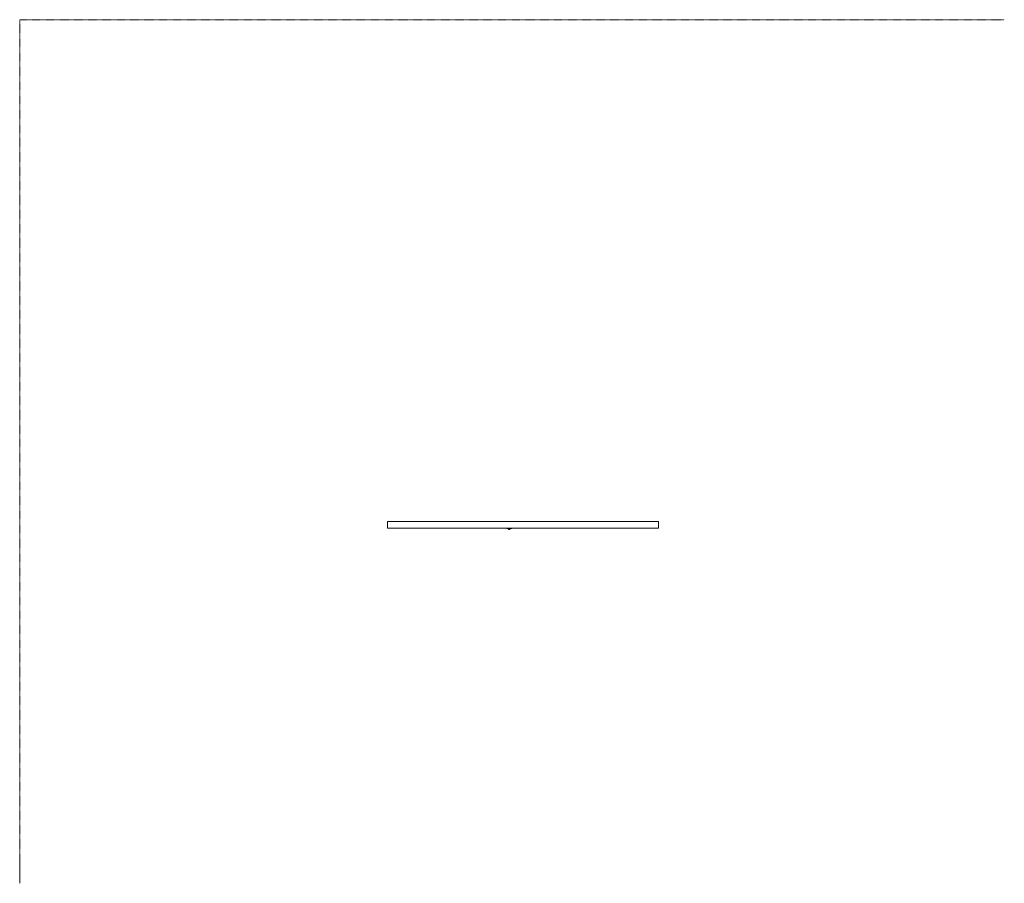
# Model space of a CAD drawing. Header units: millimetres. Extents: x -15489 to 15034, y -13406 to 13375.
import ezdxf

# ---------------------------------------------------------------- set-up
doc = ezdxf.new("R2010")
doc.units = ezdxf.units.MM
doc.linetypes.add('Centre', pattern=[31.75, 6.35, -4.75, 15.9, -4.75])
for name, color, linetype, lineweight in [('A-FLOR-LEVL', 51, 'Continuous', 9), ('A-WALL', 113, 'Continuous', 9), ('P-SANR-FIXT', 6, 'Continuous', 9)]:
    doc.layers.add(name, color=color, linetype=linetype, lineweight=lineweight)

# ---------------------------------------------------------------- blocks, each defined once
blk = doc.blocks.new('FFAS0930-709440BF0_REVIT - Conceal Thermostatic Mixer with T_MB-344954-_3D_')
at = {"layer": 'P-SANR-FIXT'}
mesh = blk.add_polyface(dxfattribs=at)
corners = [(60, 114, 800), (190, 114, 800), (193, 114, 800), (196, 114, 799), (198, 114, 797), (199, 114, 795), (200, 114, 793), (201, 114, 790), (201, 114, 659), (200, 114, 656), (199, 114, 654), (198, 114, 652), (196, 114, 650), (193, 114, 649), (190, 114, 649), (60, 114, 649), (57, 114, 649), (54, 114, 650), (52, 114, 652), (51, 114, 654), (50, 114, 656), (49, 114, 659), (49, 114, 790), (50, 114, 793), (51, 114, 795), (52, 114, 797), (54, 114, 799), (57, 114, 800)]
mesh.append_faces([[corners[k] for k in face] for face in [(11, 9, 10)]], dxfattribs={"vtx0": -1})
mesh.append_faces([[corners[k] for k in face] for face in [(7, 1, 2, 6), (8, 0, 1, 7)]], dxfattribs={"vtx0": -1, "vtx2": -1})
mesh.append_faces([[corners[k] for k in face] for face in [(8, 14, 15, 21)]], dxfattribs={"vtx0": -1, "vtx2": -1, "vtx3": -1})
mesh.append_faces([[corners[k] for k in face] for face in [(17, 19, 20, 21)]], dxfattribs={"vtx0": -1, "vtx3": -1})
mesh.append_faces([[corners[k] for k in face] for face in [(25, 26, 24), (18, 19, 17)]], dxfattribs={"vtx1": -1})
mesh.append_faces([[corners[k] for k in face] for face in [(21, 22, 0, 8)]], dxfattribs={"vtx1": -1, "vtx2": -1, "vtx3": -1})
mesh.append_faces([[corners[k] for k in face] for face in [(2, 3, 5, 6), (8, 9, 13, 14)]], dxfattribs={"vtx1": -1, "vtx3": -1})
mesh.append_faces([[corners[k] for k in face] for face in [(3, 4, 5)]], dxfattribs={"vtx2": -1})
mesh.append_faces([[corners[k] for k in face] for face in [(26, 27, 0, 24), (22, 23, 24, 0), (11, 12, 13, 9), (15, 16, 17, 21)]], dxfattribs={"vtx2": -1, "vtx3": -1})
mesh = blk.add_polyface(dxfattribs=at)
corners = [(49, 100, 790), (50, 100, 793), (51, 100, 795), (52, 100, 797), (54, 100, 799), (57, 100, 800), (60, 100, 800), (60, 114, 800), (57, 114, 800), (54, 114, 799), (52, 114, 797), (51, 114, 795), (50, 114, 793), (49, 114, 790)]
mesh.append_faces([[corners[k] for k in face] for face in [(7, 8, 5, 6), (0, 1, 12, 13)]], dxfattribs={"vtx1": -1})
mesh.append_faces([[corners[k] for k in face] for face in [(8, 9, 4, 5), (3, 4, 9, 10), (10, 11, 2, 3), (11, 12, 1, 2)]], dxfattribs={"vtx1": -1, "vtx3": -1})
mesh = blk.add_polyface(dxfattribs=at)
corners = [(49, 100, 790), (49, 114, 790), (49, 114, 659), (49, 100, 659)]
mesh.append_faces([[corners[k] for k in face] for face in [(0, 1, 2, 3)]])
mesh = blk.add_polyface(dxfattribs=at)
corners = [(60, 100, 649), (57, 100, 649), (54, 100, 650), (52, 100, 652), (51, 100, 654), (50, 100, 656), (49, 100, 659), (49, 114, 659), (50, 114, 656), (51, 114, 654), (52, 114, 652), (54, 114, 650), (57, 114, 649), (60, 114, 649)]
mesh.append_faces([[corners[k] for k in face] for face in [(7, 8, 5, 6), (0, 1, 12, 13)]], dxfattribs={"vtx1": -1})
mesh.append_faces([[corners[k] for k in face] for face in [(8, 9, 4, 5), (3, 4, 9, 10), (10, 11, 2, 3), (11, 12, 1, 2)]], dxfattribs={"vtx1": -1, "vtx3": -1})
mesh = blk.add_polyface(dxfattribs=at)
corners = [(60, 100, 800), (57, 100, 800), (54, 100, 799), (52, 100, 797), (51, 100, 795), (50, 100, 793), (49, 100, 790), (49, 100, 659), (50, 100, 656), (51, 100, 654), (52, 100, 652), (54, 100, 650), (57, 100, 649), (60, 100, 649), (190, 100, 649), (193, 100, 649), (196, 100, 650), (198, 100, 652), (199, 100, 654), (200, 100, 656), (201, 100, 659), (201, 100, 790), (200, 100, 793), (199, 100, 795), (198, 100, 797), (196, 100, 799), (193, 100, 800), (190, 100, 800)]
mesh.append_faces([[corners[k] for k in face] for face in [(20, 14, 15, 19), (11, 7, 8), (20, 6, 7), (21, 26, 27, 20)]], dxfattribs={"vtx0": -1, "vtx2": -1})
mesh.append_faces([[corners[k] for k in face] for face in [(20, 27, 0, 6)]], dxfattribs={"vtx0": -1, "vtx2": -1, "vtx3": -1})
mesh.append_faces([[corners[k] for k in face] for face in [(25, 26, 23, 24)]], dxfattribs={"vtx1": -1})
mesh.append_faces([[corners[k] for k in face] for face in [(13, 14, 20, 7)]], dxfattribs={"vtx1": -1, "vtx2": -1, "vtx3": -1})
mesh.append_faces([[corners[k] for k in face] for face in [(17, 18, 19), (9, 10, 11, 8), (0, 1, 2)]], dxfattribs={"vtx2": -1})
mesh.append_faces([[corners[k] for k in face] for face in [(15, 16, 17, 19), (11, 12, 13, 7), (21, 22, 23, 26), (4, 5, 6, 0), (2, 3, 4, 0)]], dxfattribs={"vtx2": -1, "vtx3": -1})
mesh = blk.add_polyface(dxfattribs=at)
corners = [(60, 100, 649), (60, 114, 649), (190, 114, 649), (190, 100, 649)]
mesh.append_faces([[corners[k] for k in face] for face in [(0, 1, 2, 3)]])
mesh = blk.add_polyface(dxfattribs=at)
corners = [(190, 100, 800), (190, 114, 800), (60, 114, 800), (60, 100, 800)]
mesh.append_faces([[corners[k] for k in face] for face in [(0, 1, 2, 3)]])
mesh = blk.add_polyface(dxfattribs=at)
corners = [(125, 142, 746), (112, 142, 742), (105, 142, 731), (105, 142, 718), (112, 142, 707), (125, 142, 703), (125, 141, 702), (125, 140, 701), (111, 140, 706), (103, 140, 717), (103, 140, 732), (111, 140, 743), (125, 140, 748), (125, 141, 747), (119, 142, 744), (114, 141, 744), (107, 141, 737), (119, 142, 705), (114, 141, 705), (107, 141, 712), (125, 141, 746), (120, 141, 746), (118, 140, 745), (125, 141, 703), (120, 141, 703), (118, 140, 704), (121, 141, 747), (116, 141, 746), (112, 141, 744), (107, 140, 737), (110, 141, 741), (109, 140, 740), (108, 142, 737), (105, 141, 734), (102, 141, 726), (104, 141, 732), (103, 141, 730), (105, 142, 725), (109, 141, 739), (121, 141, 702), (116, 141, 703), (112, 141, 705), (107, 140, 712), (110, 141, 708), (109, 140, 709), (108, 142, 712), (105, 141, 714), (104, 141, 717), (109, 141, 710), (103, 141, 718), (103, 140, 725), (103, 141, 721), (103, 141, 720), (106, 141, 713), (112, 141, 742), (112, 141, 707), (103, 141, 726)]
mesh.append_faces([[corners[k] for k in face] for face in [(29, 35, 10), (12, 26, 22), (7, 39, 6), (8, 40, 25), (42, 19, 44), (9, 46, 42), (17, 55, 4)]], dxfattribs={"vtx0": -1, "vtx1": -1})
mesh.append_faces([[corners[k] for k in face] for face in [(14, 21, 20), (33, 16, 38), (21, 26, 13), (22, 26, 27), (33, 38, 32), (27, 28, 11), (38, 16, 30), (48, 19, 53), (41, 18, 40), (43, 18, 41), (24, 39, 40), (43, 48, 55), (6, 39, 24), (21, 14, 15), (17, 18, 55), (19, 46, 47), (27, 21, 15), (23, 24, 17), (17, 24, 18), (40, 8, 41), (21, 27, 26), (27, 15, 28), (35, 29, 16), (15, 30, 28), (38, 54, 1), (30, 16, 31), (30, 31, 28), (36, 33, 2), (16, 33, 35), (56, 34, 36), (36, 35, 33), (10, 35, 34), (51, 52, 47), (35, 36, 34), (54, 38, 30), (40, 39, 25), (24, 40, 18), (46, 49, 47), (45, 48, 53), (44, 19, 43), (41, 44, 43), (43, 19, 48), (19, 42, 46), (49, 46, 9), (52, 3, 47), (55, 48, 4), (51, 47, 49), (50, 34, 51), (50, 51, 49), (56, 52, 51), (56, 51, 34), (19, 47, 53), (3, 53, 47), (30, 15, 54), (14, 54, 15), (18, 43, 55), (2, 56, 36), (52, 56, 37)]], dxfattribs={"vtx0": -1, "vtx1": -1, "vtx2": -1})
mesh.append_faces([[corners[k] for k in face] for face in [(54, 14, 1), (26, 12, 13), (53, 3, 45), (39, 7, 25), (16, 29, 31), (33, 32, 2), (49, 9, 50), (41, 8, 44)]], dxfattribs={"vtx0": -1, "vtx2": -1})
mesh.append_faces([[corners[k] for k in face] for face in [(13, 20, 21), (11, 22, 27), (23, 6, 24), (31, 11, 28), (2, 37, 56), (1, 32, 38), (45, 4, 48), (50, 10, 34), (37, 3, 52)]], dxfattribs={"vtx1": -1, "vtx2": -1})
mesh.append_faces([[corners[k] for k in face] for face in [(20, 0, 14), (17, 5, 23)]], dxfattribs={"vtx2": -1})
mesh = blk.add_polyface(dxfattribs=at)
corners = [(102, 124, 725), (103, 124, 730), (105, 124, 736), (109, 124, 741), (114, 124, 744), (119, 124, 747), (125, 124, 748), (131, 124, 747), (136, 124, 744), (141, 124, 741), (145, 124, 736), (147, 124, 730), (148, 124, 725), (147, 124, 719), (145, 124, 713), (141, 124, 708), (136, 124, 705), (131, 124, 702), (125, 124, 701), (119, 124, 702), (114, 124, 705), (109, 124, 708), (105, 124, 713), (103, 124, 719)]
mesh.append_faces([[corners[k] for k in face] for face in [(2, 0, 1), (22, 20, 21), (20, 18, 19)]], dxfattribs={"vtx0": -1})
mesh.append_faces([[corners[k] for k in face] for face in [(8, 20, 0, 2), (8, 11, 14, 20)]], dxfattribs={"vtx0": -1, "vtx1": -1, "vtx2": -1, "vtx3": -1})
mesh.append_faces([[corners[k] for k in face] for face in [(2, 5, 6)]], dxfattribs={"vtx0": -1, "vtx2": -1})
mesh.append_faces([[corners[k] for k in face] for face in [(14, 17, 18, 20)]], dxfattribs={"vtx0": -1, "vtx2": -1, "vtx3": -1})
mesh.append_faces([[corners[k] for k in face] for face in [(10, 11, 8, 9), (16, 17, 14, 15)]], dxfattribs={"vtx1": -1})
mesh.append_faces([[corners[k] for k in face] for face in [(12, 13, 14, 11)]], dxfattribs={"vtx2": -1})
mesh.append_faces([[corners[k] for k in face] for face in [(6, 7, 8, 2), (22, 23, 0, 20)]], dxfattribs={"vtx2": -1, "vtx3": -1})
mesh.append_faces([[corners[k] for k in face] for face in [(2, 3, 4, 5)]], dxfattribs={"vtx3": -1})
mesh = blk.add_polyface(dxfattribs=at)
corners = [(148, 114, 725), (147, 114, 719), (145, 114, 713), (141, 114, 708), (136, 114, 705), (131, 114, 702), (125, 114, 701), (119, 114, 702), (114, 114, 705), (109, 114, 708), (105, 114, 713), (103, 114, 719), (102, 114, 725), (102, 124, 725), (103, 124, 719), (105, 124, 713), (109, 124, 708), (114, 124, 705), (119, 124, 702), (125, 124, 701), (131, 124, 702), (136, 124, 705), (141, 124, 708), (145, 124, 713), (147, 124, 719), (148, 124, 725)]
mesh.append_faces([[corners[k] for k in face] for face in [(13, 14, 11, 12), (0, 1, 24, 25)]], dxfattribs={"vtx1": -1})
mesh.append_faces([[corners[k] for k in face] for face in [(14, 15, 10, 11), (16, 17, 8, 9), (15, 16, 9, 10), (17, 18, 7, 8), (6, 7, 18, 19), (19, 20, 5, 6), (20, 21, 4, 5), (22, 23, 2, 3), (21, 22, 3, 4), (23, 24, 1, 2)]], dxfattribs={"vtx1": -1, "vtx3": -1})
mesh = blk.add_polyface(dxfattribs=at)
corners = [(102, 114, 725), (103, 114, 730), (105, 114, 736), (109, 114, 741), (114, 114, 744), (119, 114, 747), (125, 114, 748), (131, 114, 747), (136, 114, 744), (141, 114, 741), (145, 114, 736), (147, 114, 730), (148, 114, 725), (148, 124, 725), (147, 124, 730), (145, 124, 736), (141, 124, 741), (136, 124, 744), (131, 124, 747), (125, 124, 748), (119, 124, 747), (114, 124, 744), (109, 124, 741), (105, 124, 736), (103, 124, 730), (102, 124, 725)]
mesh.append_faces([[corners[k] for k in face] for face in [(13, 14, 11, 12), (0, 1, 24, 25)]], dxfattribs={"vtx1": -1})
mesh.append_faces([[corners[k] for k in face] for face in [(14, 15, 10, 11), (16, 17, 8, 9), (15, 16, 9, 10), (17, 18, 7, 8), (6, 7, 18, 19), (19, 20, 5, 6), (20, 21, 4, 5), (22, 23, 2, 3), (21, 22, 3, 4), (23, 24, 1, 2)]], dxfattribs={"vtx1": -1, "vtx3": -1})
mesh = blk.add_polyface(dxfattribs=at)
corners = [(102, 114, 725), (103, 114, 719), (105, 114, 713), (109, 114, 708), (114, 114, 705), (119, 114, 702), (125, 114, 701), (131, 114, 702), (136, 114, 705), (141, 114, 708), (145, 114, 713), (147, 114, 719), (148, 114, 725), (147, 114, 730), (145, 114, 736), (141, 114, 741), (136, 114, 744), (131, 114, 747), (125, 114, 748), (119, 114, 747), (114, 114, 744), (109, 114, 741), (105, 114, 736), (103, 114, 730)]
mesh.append_faces([[corners[k] for k in face] for face in [(10, 7, 8, 9), (6, 4, 5), (16, 13, 14, 15)]], dxfattribs={"vtx0": -1})
mesh.append_faces([[corners[k] for k in face] for face in [(16, 10, 13)]], dxfattribs={"vtx0": -1, "vtx1": -1, "vtx2": -1})
mesh.append_faces([[corners[k] for k in face] for face in [(4, 10, 16, 0)]], dxfattribs={"vtx0": -1, "vtx1": -1, "vtx2": -1, "vtx3": -1})
mesh.append_faces([[corners[k] for k in face] for face in [(1, 2, 0)]], dxfattribs={"vtx1": -1})
mesh.append_faces([[corners[k] for k in face] for face in [(18, 19, 22)]], dxfattribs={"vtx1": -1, "vtx2": -1})
mesh.append_faces([[corners[k] for k in face] for face in [(6, 7, 10, 4)]], dxfattribs={"vtx1": -1, "vtx2": -1, "vtx3": -1})
mesh.append_faces([[corners[k] for k in face] for face in [(20, 21, 22, 19)]], dxfattribs={"vtx2": -1})
mesh.append_faces([[corners[k] for k in face] for face in [(2, 3, 4, 0), (16, 17, 18, 22), (22, 23, 0, 16)]], dxfattribs={"vtx2": -1, "vtx3": -1})
mesh.append_faces([[corners[k] for k in face] for face in [(10, 11, 12, 13)]], dxfattribs={"vtx3": -1})
mesh = blk.add_polyface(dxfattribs=at)
corners = [(125, 140, 748), (111, 140, 743), (103, 140, 732), (103, 140, 717), (111, 140, 706), (125, 140, 701), (125, 124, 701), (111, 124, 706), (103, 124, 717), (103, 124, 732), (111, 124, 743), (125, 124, 748), (125, 130, 748), (124, 130, 747), (123, 130, 747), (122, 131, 747), (122, 132, 747), (122, 133, 747), (122, 134, 747), (123, 135, 747), (124, 136, 747), (125, 136, 748), (118, 140, 745), (118, 124, 745), (122, 140, 746), (107, 124, 737), (107, 140, 737), (120, 140, 703), (118, 124, 704), (103, 124, 725), (103, 140, 725), (107, 124, 712), (107, 140, 712), (116, 140, 704)]
mesh.append_faces([[corners[k] for k in face] for face in [(7, 33, 28), (22, 17, 24), (20, 24, 19), (15, 23, 14), (16, 23, 15), (33, 7, 4)]], dxfattribs={"vtx0": -1, "vtx1": -1})
mesh.append_faces([[corners[k] for k in face] for face in [(23, 16, 22)]], dxfattribs={"vtx0": -1, "vtx1": -1, "vtx2": -1})
mesh.append_faces([[corners[k] for k in face] for face in [(4, 7, 31, 32), (20, 0, 24), (3, 8, 29), (1, 10, 23, 22), (2, 9, 25, 26), (11, 13, 14), (26, 25, 10, 1), (24, 18, 19), (14, 23, 11), (32, 31, 8, 3), (9, 2, 30), (27, 6, 28)]], dxfattribs={"vtx0": -1, "vtx2": -1})
mesh.append_faces([[corners[k] for k in face] for face in [(21, 0, 20), (12, 13, 11)]], dxfattribs={"vtx1": -1})
mesh.append_faces([[corners[k] for k in face] for face in [(17, 18, 24), (33, 27, 28), (16, 17, 22)]], dxfattribs={"vtx1": -1, "vtx2": -1})
mesh.append_faces([[corners[k] for k in face] for face in [(29, 9, 30, 3)]], dxfattribs={"vtx1": -1, "vtx3": -1})
mesh.append_faces([[corners[k] for k in face] for face in [(27, 5, 6)]], dxfattribs={"vtx2": -1})
mesh = blk.add_polyface(dxfattribs=at)
corners = [(125, 124, 748), (111, 124, 743), (103, 124, 732), (103, 124, 717), (111, 124, 706), (125, 124, 701), (125, 124, 725)]
mesh.append_faces([[corners[k] for k in face] for face in [(6, 3, 4, 5)]], dxfattribs={"vtx0": -1})
mesh.append_faces([[corners[k] for k in face] for face in [(6, 2, 3)]], dxfattribs={"vtx0": -1, "vtx2": -1})
mesh.append_faces([[corners[k] for k in face] for face in [(6, 0, 1, 2)]], dxfattribs={"vtx3": -1})
mesh = blk.add_polyface(dxfattribs=at)
corners = [(125, 142, 703), (112, 142, 707), (105, 142, 718), (105, 142, 731), (112, 142, 742), (125, 142, 746), (125, 142, 725)]
mesh.append_faces([[corners[k] for k in face] for face in [(1, 2, 6, 0)]], dxfattribs={"vtx1": -1})
mesh.append_faces([[corners[k] for k in face] for face in [(2, 3, 6)]], dxfattribs={"vtx1": -1, "vtx2": -1})
mesh.append_faces([[corners[k] for k in face] for face in [(4, 5, 6, 3)]], dxfattribs={"vtx2": -1})
mesh = blk.add_polyface(dxfattribs=at)
corners = [(125, 131, 749), (123, 133, 749), (125, 135, 749), (125, 136, 749), (125, 136, 748), (122, 133, 748), (125, 130, 748), (125, 130, 749), (125, 130, 749), (122, 132, 749), (123, 131, 749), (122, 134, 749), (123, 135, 749)]
mesh.append_faces([[corners[k] for k in face] for face in [(4, 11, 3), (3, 12, 2), (6, 10, 5), (5, 11, 4)]], dxfattribs={"vtx0": -1, "vtx1": -1})
mesh.append_faces([[corners[k] for k in face] for face in [(9, 10, 7), (9, 8, 1), (12, 9, 1), (10, 11, 5), (11, 10, 9), (9, 12, 11), (3, 11, 12)]], dxfattribs={"vtx0": -1, "vtx1": -1, "vtx2": -1})
mesh.append_faces([[corners[k] for k in face] for face in [(12, 1, 2)]], dxfattribs={"vtx0": -1, "vtx2": -1})
mesh.append_faces([[corners[k] for k in face] for face in [(0, 1, 8)]], dxfattribs={"vtx1": -1})
mesh.append_faces([[corners[k] for k in face] for face in [(6, 7, 10), (7, 8, 9)]], dxfattribs={"vtx1": -1, "vtx2": -1})
mesh = blk.add_polyface(dxfattribs=at)
corners = [(125, 130, 748), (122, 133, 748), (125, 136, 748), (125, 136, 748), (124, 136, 747), (123, 135, 747), (122, 134, 747), (122, 133, 747), (122, 132, 747), (122, 131, 747), (123, 130, 747), (124, 130, 747), (125, 130, 748)]
mesh.append_faces([[corners[k] for k in face] for face in [(4, 2, 3)]], dxfattribs={"vtx0": -1})
mesh.append_faces([[corners[k] for k in face] for face in [(10, 6, 9)]], dxfattribs={"vtx0": -1, "vtx1": -1})
mesh.append_faces([[corners[k] for k in face] for face in [(10, 1, 5)]], dxfattribs={"vtx0": -1, "vtx1": -1, "vtx2": -1})
mesh.append_faces([[corners[k] for k in face] for face in [(4, 1, 2), (9, 6, 7), (10, 5, 6), (1, 4, 5)]], dxfattribs={"vtx0": -1, "vtx2": -1})
mesh.append_faces([[corners[k] for k in face] for face in [(12, 0, 11), (8, 9, 7)]], dxfattribs={"vtx1": -1})
mesh.append_faces([[corners[k] for k in face] for face in [(10, 11, 1), (0, 1, 11)]], dxfattribs={"vtx1": -1, "vtx2": -1})
mesh = blk.add_polyface(dxfattribs=at)
corners = [(125, 135, 749), (123, 133, 749), (125, 131, 749), (125, 132, 749), (125, 133, 750), (125, 133, 750), (125, 133, 750), (125, 133, 750), (125, 133, 750), (125, 133, 750), (125, 133, 750), (125, 133, 750), (125, 133, 750), (125, 133, 750), (125, 134, 749), (125, 132, 749), (125, 134, 749)]
mesh.append_faces([[corners[k] for k in face] for face in [(3, 1, 2), (14, 3, 15, 9)]], dxfattribs={"vtx0": -1})
mesh.append_faces([[corners[k] for k in face] for face in [(3, 16, 1)]], dxfattribs={"vtx0": -1, "vtx1": -1, "vtx2": -1})
mesh.append_faces([[corners[k] for k in face] for face in [(0, 1, 16)]], dxfattribs={"vtx1": -1})
mesh.append_faces([[corners[k] for k in face] for face in [(14, 16, 3)]], dxfattribs={"vtx1": -1, "vtx2": -1})
mesh = blk.add_polyface(dxfattribs=at)
corners = [(125, 142, 725), (125, 142, 746), (138, 142, 742), (145, 142, 731), (145, 142, 718), (138, 142, 707), (125, 142, 703)]
mesh.append_faces([[corners[k] for k in face] for face in [(4, 0, 3)]], dxfattribs={"vtx0": -1, "vtx1": -1})
mesh.append_faces([[corners[k] for k in face] for face in [(2, 3, 0, 1)]], dxfattribs={"vtx1": -1})
mesh.append_faces([[corners[k] for k in face] for face in [(5, 6, 0, 4)]], dxfattribs={"vtx2": -1})
mesh = blk.add_polyface(dxfattribs=at)
corners = [(125, 142, 703), (138, 142, 707), (145, 142, 718), (145, 142, 731), (138, 142, 742), (125, 142, 746), (125, 141, 747), (125, 140, 748), (139, 140, 743), (147, 140, 732), (147, 140, 717), (139, 140, 706), (125, 140, 701), (125, 141, 702), (131, 142, 705), (136, 141, 705), (143, 141, 712), (131, 142, 744), (136, 141, 744), (143, 141, 737), (125, 141, 703), (130, 141, 703), (132, 140, 704), (125, 141, 746), (130, 141, 746), (132, 140, 745), (129, 141, 702), (134, 141, 703), (138, 141, 705), (143, 140, 712), (140, 141, 708), (141, 140, 709), (142, 142, 712), (145, 141, 715), (148, 141, 723), (146, 141, 717), (147, 141, 719), (145, 142, 725), (141, 141, 710), (129, 141, 747), (134, 141, 746), (138, 141, 744), (143, 140, 737), (140, 141, 741), (141, 140, 740), (142, 142, 737), (145, 141, 735), (146, 141, 732), (141, 141, 739), (147, 141, 731), (147, 140, 725), (147, 141, 728), (147, 141, 729), (144, 141, 736), (138, 141, 707), (138, 141, 742), (147, 141, 723)]
mesh.append_faces([[corners[k] for k in face] for face in [(29, 35, 10), (12, 26, 22), (7, 39, 6), (8, 40, 25), (42, 19, 44), (9, 46, 42), (17, 55, 4)]], dxfattribs={"vtx0": -1, "vtx1": -1})
mesh.append_faces([[corners[k] for k in face] for face in [(14, 21, 20), (33, 16, 38), (21, 26, 13), (22, 26, 27), (33, 38, 32), (27, 28, 11), (38, 16, 30), (48, 19, 53), (41, 18, 40), (43, 18, 41), (24, 39, 40), (43, 48, 55), (6, 39, 24), (21, 14, 15), (17, 18, 55), (19, 46, 47), (27, 21, 15), (23, 24, 17), (17, 24, 18), (40, 8, 41), (21, 27, 26), (27, 15, 28), (35, 29, 16), (15, 30, 28), (38, 54, 1), (30, 16, 31), (30, 31, 28), (36, 33, 2), (16, 33, 35), (56, 34, 36), (36, 35, 33), (10, 35, 34), (51, 52, 47), (35, 36, 34), (54, 38, 30), (40, 39, 25), (24, 40, 18), (46, 49, 47), (45, 48, 53), (44, 19, 43), (41, 44, 43), (43, 19, 48), (19, 42, 46), (49, 46, 9), (52, 3, 47), (55, 48, 4), (51, 47, 49), (50, 34, 51), (50, 51, 49), (56, 52, 51), (56, 51, 34), (19, 47, 53), (3, 53, 47), (30, 15, 54), (14, 54, 15), (18, 43, 55), (2, 56, 36), (52, 56, 37)]], dxfattribs={"vtx0": -1, "vtx1": -1, "vtx2": -1})
mesh.append_faces([[corners[k] for k in face] for face in [(54, 14, 1), (26, 12, 13), (53, 3, 45), (39, 7, 25), (16, 29, 31), (33, 32, 2), (49, 9, 50), (41, 8, 44)]], dxfattribs={"vtx0": -1, "vtx2": -1})
mesh.append_faces([[corners[k] for k in face] for face in [(13, 20, 21), (11, 22, 27), (23, 6, 24), (31, 11, 28), (2, 37, 56), (1, 32, 38), (45, 4, 48), (50, 10, 34), (37, 3, 52)]], dxfattribs={"vtx1": -1, "vtx2": -1})
mesh.append_faces([[corners[k] for k in face] for face in [(20, 0, 14), (17, 5, 23)]], dxfattribs={"vtx2": -1})
mesh = blk.add_polyface(dxfattribs=at)
corners = [(125, 140, 701), (139, 140, 706), (147, 140, 717), (147, 140, 732), (139, 140, 743), (125, 140, 748), (125, 136, 748), (126, 136, 747), (127, 135, 747), (128, 134, 747), (128, 133, 747), (128, 132, 747), (128, 131, 747), (127, 130, 747), (126, 130, 747), (125, 130, 748), (125, 124, 748), (139, 124, 743), (147, 124, 732), (147, 124, 717), (139, 124, 706), (125, 124, 701), (132, 140, 745), (132, 124, 745), (128, 140, 746), (132, 124, 704), (132, 140, 704), (147, 124, 725), (147, 140, 725), (143, 124, 712), (143, 140, 712), (143, 124, 737), (143, 140, 737)]
mesh.append_faces([[corners[k] for k in face] for face in [(7, 5, 6)]], dxfattribs={"vtx0": -1})
mesh.append_faces([[corners[k] for k in face] for face in [(5, 7, 24), (13, 23, 12), (9, 24, 8), (14, 16, 13), (11, 22, 10)]], dxfattribs={"vtx0": -1, "vtx1": -1})
mesh.append_faces([[corners[k] for k in face] for face in [(23, 22, 11)]], dxfattribs={"vtx0": -1, "vtx1": -1, "vtx2": -1})
mesh.append_faces([[corners[k] for k in face] for face in [(25, 26, 1, 20), (27, 28, 3, 18), (29, 30, 2, 19), (31, 32, 4, 17), (20, 1, 30, 29), (32, 31, 18, 3), (19, 2, 28, 27), (17, 4, 22, 23), (24, 9, 10), (13, 16, 23)]], dxfattribs={"vtx0": -1, "vtx2": -1})
mesh.append_faces([[corners[k] for k in face] for face in [(11, 12, 23), (7, 8, 24), (22, 24, 10)]], dxfattribs={"vtx1": -1, "vtx2": -1})
mesh.append_faces([[corners[k] for k in face] for face in [(21, 0, 26, 25), (14, 15, 16)]], dxfattribs={"vtx2": -1})
mesh = blk.add_polyface(dxfattribs=at)
corners = [(125, 135, 749), (127, 133, 749), (125, 131, 749), (125, 130, 749), (125, 130, 748), (128, 133, 748), (125, 136, 748), (125, 136, 749), (125, 135, 749), (128, 133, 749), (127, 135, 749), (128, 132, 749), (127, 131, 749)]
mesh.append_faces([[corners[k] for k in face] for face in [(4, 11, 3), (3, 12, 2), (6, 10, 5), (5, 11, 4)]], dxfattribs={"vtx0": -1, "vtx1": -1})
mesh.append_faces([[corners[k] for k in face] for face in [(9, 10, 7), (9, 8, 1), (12, 9, 1), (10, 11, 5), (11, 10, 9), (9, 12, 11), (3, 11, 12)]], dxfattribs={"vtx0": -1, "vtx1": -1, "vtx2": -1})
mesh.append_faces([[corners[k] for k in face] for face in [(12, 1, 2)]], dxfattribs={"vtx0": -1, "vtx2": -1})
mesh.append_faces([[corners[k] for k in face] for face in [(0, 1, 8)]], dxfattribs={"vtx1": -1})
mesh.append_faces([[corners[k] for k in face] for face in [(6, 7, 10), (7, 8, 9)]], dxfattribs={"vtx1": -1, "vtx2": -1})
mesh = blk.add_polyface(dxfattribs=at)
corners = [(125, 136, 748), (128, 133, 748), (125, 130, 748), (125, 130, 748), (126, 130, 747), (127, 130, 747), (128, 131, 747), (128, 132, 747), (128, 133, 747), (128, 134, 747), (127, 135, 747), (126, 136, 747), (125, 136, 748)]
mesh.append_faces([[corners[k] for k in face] for face in [(4, 2, 3), (8, 6, 7)]], dxfattribs={"vtx0": -1})
mesh.append_faces([[corners[k] for k in face] for face in [(10, 5, 9)]], dxfattribs={"vtx0": -1, "vtx1": -1})
mesh.append_faces([[corners[k] for k in face] for face in [(10, 1, 5)]], dxfattribs={"vtx0": -1, "vtx1": -1, "vtx2": -1})
mesh.append_faces([[corners[k] for k in face] for face in [(4, 1, 2), (9, 5, 6), (1, 4, 5)]], dxfattribs={"vtx0": -1, "vtx2": -1})
mesh.append_faces([[corners[k] for k in face] for face in [(12, 0, 11)]], dxfattribs={"vtx1": -1})
mesh.append_faces([[corners[k] for k in face] for face in [(10, 11, 1), (8, 9, 6), (0, 1, 11)]], dxfattribs={"vtx1": -1, "vtx2": -1})
mesh = blk.add_polyface(dxfattribs=at)
corners = [(125, 133, 750), (125, 132, 749), (125, 131, 749), (127, 133, 749), (125, 135, 749), (125, 134, 749), (125, 133, 750), (125, 133, 750), (125, 133, 750), (125, 133, 750), (125, 133, 750), (125, 133, 750), (125, 133, 750), (125, 133, 750), (125, 133, 750), (125, 133, 749), (125, 131, 749)]
mesh.append_faces([[corners[k] for k in face] for face in [(5, 3, 4), (1, 5, 15, 11)]], dxfattribs={"vtx0": -1})
mesh.append_faces([[corners[k] for k in face] for face in [(5, 16, 3)]], dxfattribs={"vtx0": -1, "vtx1": -1, "vtx2": -1})
mesh.append_faces([[corners[k] for k in face] for face in [(2, 3, 16)]], dxfattribs={"vtx1": -1})
mesh.append_faces([[corners[k] for k in face] for face in [(1, 16, 5)]], dxfattribs={"vtx1": -1, "vtx2": -1})
mesh = blk.add_polyface(dxfattribs=at)
corners = [(125, 124, 701), (139, 124, 706), (147, 124, 717), (147, 124, 732), (139, 124, 743), (125, 124, 748), (125, 124, 725)]
mesh.append_faces([[corners[k] for k in face] for face in [(6, 3, 4, 5)]], dxfattribs={"vtx0": -1})
mesh.append_faces([[corners[k] for k in face] for face in [(3, 6, 2)]], dxfattribs={"vtx0": -1, "vtx1": -1})
mesh.append_faces([[corners[k] for k in face] for face in [(6, 0, 1, 2)]], dxfattribs={"vtx3": -1})
mesh = blk.add_polyface(dxfattribs=at)
corners = [(201, 100, 659), (200, 100, 656), (199, 100, 654), (198, 100, 652), (196, 100, 650), (193, 100, 649), (190, 100, 649), (190, 114, 649), (193, 114, 649), (196, 114, 650), (198, 114, 652), (199, 114, 654), (200, 114, 656), (201, 114, 659)]
mesh.append_faces([[corners[k] for k in face] for face in [(7, 8, 5, 6), (0, 1, 12, 13)]], dxfattribs={"vtx1": -1})
mesh.append_faces([[corners[k] for k in face] for face in [(8, 9, 4, 5), (3, 4, 9, 10), (10, 11, 2, 3), (11, 12, 1, 2)]], dxfattribs={"vtx1": -1, "vtx3": -1})
mesh = blk.add_polyface(dxfattribs=at)
corners = [(190, 100, 800), (193, 100, 800), (196, 100, 799), (198, 100, 797), (199, 100, 795), (200, 100, 793), (201, 100, 790), (201, 114, 790), (200, 114, 793), (199, 114, 795), (198, 114, 797), (196, 114, 799), (193, 114, 800), (190, 114, 800)]
mesh.append_faces([[corners[k] for k in face] for face in [(7, 8, 5, 6), (0, 1, 12, 13)]], dxfattribs={"vtx1": -1})
mesh.append_faces([[corners[k] for k in face] for face in [(8, 9, 4, 5), (3, 4, 9, 10), (10, 11, 2, 3), (11, 12, 1, 2)]], dxfattribs={"vtx1": -1, "vtx3": -1})
mesh = blk.add_polyface(dxfattribs=at)
corners = [(201, 100, 659), (201, 114, 659), (201, 114, 790), (201, 100, 790)]
mesh.append_faces([[corners[k] for k in face] for face in [(0, 1, 2, 3)]])
blk = doc.blocks.new('Level - M_Level Head - Circle-11789-_3D_')
at = {"layer": 'A-FLOR-LEVL'}
blk.add_circle((4, 0), 4, dxfattribs=at)
mesh = blk.add_polyface(dxfattribs=at)
corners = [(4, 0), (4, 4), (2.96, 3.86), (2, 3.46), (1.17, 2.83), (0.54, 2), (0.14, 1.04), (0, 0)]
mesh.append_faces([[corners[k] for k in face] for face in [(0, 6, 7)]], dxfattribs={"vtx0": -1})
mesh.append_faces([[corners[k] for k in face] for face in [(0, 2, 3, 4)]], dxfattribs={"vtx0": -1, "vtx3": -1})
mesh.append_faces([[corners[k] for k in face] for face in [(1, 2, 0)]], dxfattribs={"vtx1": -1})
mesh.append_faces([[corners[k] for k in face] for face in [(5, 6, 0, 4)]], dxfattribs={"vtx1": -1, "vtx2": -1})
mesh = blk.add_polyface(dxfattribs=at)
corners = [(4, -4), (5.04, -3.86), (6, -3.46), (6.83, -2.83), (7.46, -2), (7.86, -1.04), (8, 0), (4, 0)]
mesh.append_faces([[corners[k] for k in face] for face in [(7, 4, 5, 6)]], dxfattribs={"vtx0": -1})
mesh.append_faces([[corners[k] for k in face] for face in [(4, 7, 3)]], dxfattribs={"vtx0": -1, "vtx1": -1})
mesh.append_faces([[corners[k] for k in face] for face in [(0, 1, 7)]], dxfattribs={"vtx1": -1})
mesh.append_faces([[corners[k] for k in face] for face in [(2, 3, 7, 1)]], dxfattribs={"vtx1": -1, "vtx2": -1})

msp = doc.modelspace()

# ---------------------------------------------------------------- linework, layer by layer
at = {"layer": 'A-FLOR-LEVL', "linetype": 'Centre'}
for p, q in [((-15489, 13375), (-15489, -12606)), ((15034, 13375), (-15489, 13375)), ((-15489, 13375, 4000), (-15489, -12606, 4000)), ((15034, 13375, 4000), (-15489, 13375, 4000)), ((-15489, 13375, -300), (-15489, -12606, -300)), ((15034, 13375, -300), (-15489, 13375, -300)), ((-15489, 13375, -4000), (-15489, -12606, -4000)), ((15034, 13375, -4000), (-15489, 13375, -4000)), ((-15489, 13375, -4300), (-15489, -12606, -4300)), ((15034, 13375, -4300), (-15489, 13375, -4300)), ((-15489, 13375, -4600), (-15489, -12606, -4600)), ((15034, 13375, -4600), (-15489, 13375, -4600))]:
    msp.add_line(p, q, dxfattribs=at)

# ---------------------------------------------------------------- block references
at = {"layer": 'A-FLOR-LEVL', "extrusion": (-1, 0, 0), "xscale": 99.99999999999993, "yscale": 99.99999999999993, "zscale": 99.99999999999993}
for p in [(12606, 0, 15489), (12606, 4000, 15489), (12606, -300, 15489), (12606, -4000, 15489), (12606, -4300, 15489), (12606, -4600, 15489)]:
    msp.add_blockref('Level - M_Level Head - Circle-11789-_3D_', p, dxfattribs=at)
at = {"layer": 'P-SANR-FIXT', "rotation": 180}
msp.add_blockref('FFAS0930-709440BF0_REVIT - Conceal Thermostatic Mixer with T_MB-344954-_3D_', (-187, -2290, 182), dxfattribs=at)

# ---------------------------------------------------------------- meshes
at = {"layer": 'A-WALL'}
mesh = msp.add_polyface(dxfattribs=at)
corners = [(-4088, -2190, 8000), (4312, -2190, 8000), (4312, -2190), (-4088, -2190)]
mesh.append_faces([[corners[k] for k in face] for face in [(0, 1, 2, 3)]])
mesh = msp.add_polyface(dxfattribs=at)
corners = [(-4088, -2390), (-4088, -2190), (4312, -2190), (4312, -2390)]
mesh.append_faces([[corners[k] for k in face] for face in [(0, 1, 2, 3)]])
mesh = msp.add_polyface(dxfattribs=at)
corners = [(4312, -2390, 8000), (4312, -2190, 8000), (-4088, -2190, 8000), (-4088, -2390, 8000)]
mesh.append_faces([[corners[k] for k in face] for face in [(0, 1, 2, 3)]])
mesh = msp.add_polyface(dxfattribs=at)
corners = [(-4088, -2390, 8000), (-4088, -2190, 8000), (-4088, -2190), (-4088, -2390)]
mesh.append_faces([[corners[k] for k in face] for face in [(0, 1, 2, 3)]])
mesh = msp.add_polyface(dxfattribs=at)
corners = [(4312, -2390), (4312, -2390, 8000), (-4088, -2390, 8000), (-4088, -2390)]
mesh.append_faces([[corners[k] for k in face] for face in [(0, 1, 2, 3)]])
mesh = msp.add_polyface(dxfattribs=at)
corners = [(4312, -2390), (4312, -2190), (4312, -2190, 8000), (4312, -2390, 8000)]
mesh.append_faces([[corners[k] for k in face] for face in [(0, 1, 2, 3)]])

doc.saveas('drawing.dxf')
